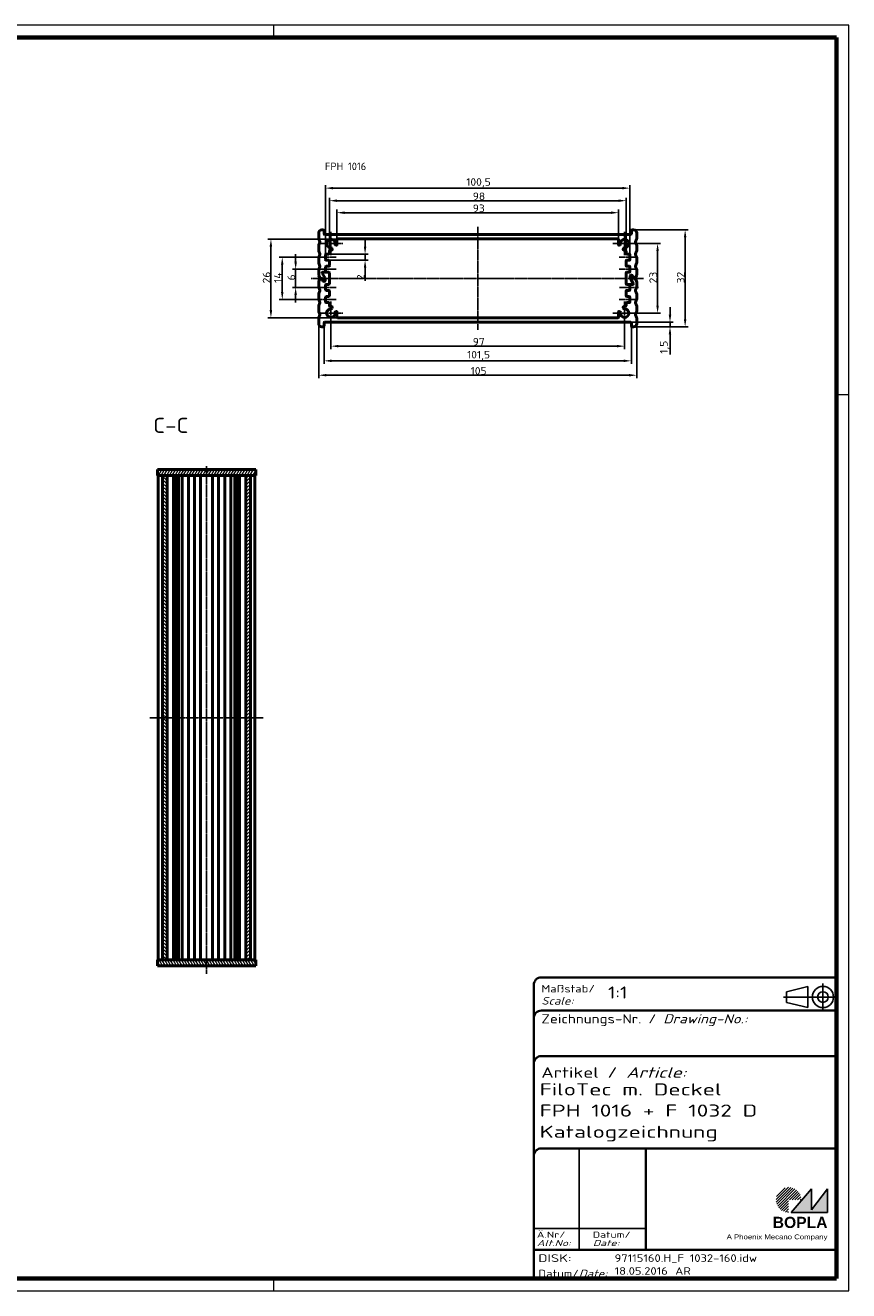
# Model space of a CAD drawing. Header units: millimetres. Extents: x 1 to 593, y 1 to 419.
# Tile 5 of 5: x 321 to 593, y 1 to 419. Entities that reach past the tile are written whole.
import ezdxf
from ezdxf.enums import TextEntityAlignment as Align

# ---------------------------------------------------------------- set-up
doc = ezdxf.new("R2010")
doc.units = ezdxf.units.MM
for name, pattern in [('ACAD_ISO04W100', [30, 24, -3, 0, -3]), ('CHAIN', [0.3543, 0.2362, -0.0295, 0.0591, -0.0295]), ('DASH_DOT', [0.37, 0.24, -0.06, 0.01, -0.06]), ('DASHED', [0.2067, 0.1654, -0.0413])]:
    doc.linetypes.add(name, pattern=pattern)
doc.layers.get('0').update_dxf_attribs({"lineweight": 25})
for name, color, linetype, lineweight in [('Bemaßung (ISO)', 1, 'Continuous', 25), ('Mittellinie (ISO)', 1, 'DASH_DOT', 25), ('Mittelpunktmarkierung (ISO)', 1, 'DASH_DOT', 25), ('Rahmen (ISO)', 7, 'Continuous', 70), ('Schraffur (ISO)', 1, 'Continuous', 18), ('Sichtbar (ISO)', 7, 'Continuous', 50), ('Sichtbar schmal (ISO)', 1, 'Continuous', 25), ('Symbol (ISO)', 1, 'Continuous', 25), ('Titel (ISO)', 5, 'Continuous', 50), ('Verdeckt (ISO)', 5, 'DASHED', 35)]:
    doc.layers.add(name, color=color, linetype=linetype, lineweight=lineweight)
doc.styles.add('2_5', font='isocpeur.ttf', dxfattribs={"width": 1.1})
doc.styles.add('5', font='isocpeur.ttf', dxfattribs={"width": 1.1})
doc.styles.add('Notiztext (DIN)', font='isocpeur.ttf', dxfattribs={"width": 1.1})
doc.styles.get("Standard").update_dxf_attribs({"font": 'isocpeur.ttf', "width": 1.1})
doc.styles.add('Textstil142', font='isocpeur.ttf', dxfattribs={"width": 1.4})
doc.styles.add('Textstil143', font='isocpeur.ttf', dxfattribs={"width": 1.4})
doc.styles.add('Textstil144', font='isocpeur.ttf', dxfattribs={"width": 1.4})
doc.styles.add('Textstil242', font='isocpeur.ttf', dxfattribs={"width": 1.2})
doc.styles.add('Textstil243', font='isocpeur.ttf', dxfattribs={"width": 1.4})
doc.styles.add('Textstil248', font='isocpeui.ttf', dxfattribs={"width": 1.2})
doc.styles.add('Textstil249', font='isocpeui.ttf', dxfattribs={"width": 1.4})
doc.styles.add('Textstil68', font='isocpeur.ttf', dxfattribs={"width": 1.2})
doc.dimstyles.new('Standard (DIN)', dxfattribs={"dimtxt": 2.5, "dimasz": 2.5, "dimexe": 1, "dimexo": 0, "dimgap": 0.2, "dimtad": 1, "dimdec": 6, "dimrnd": 1e-08, "dimtxsty": '2_5', "dimcen": 0.09, "dimdle": 7, "dimclrd": 256, "dimclre": 256, "dimclrt": 5, "dimadec": 6, "dimazin": 2, "dimtfac": 0.72, "dimtmove": 0, "dimatfit": 3, "dimfxl": 1, "dimtolj": 1, "dimlwd": -1, "dimlwe": -1, "dimarcsym": 0})

# ---------------------------------------------------------------- blocks, each defined once
blk = doc.blocks.new('Schriftfelder Katalogzeichnung')
at = {"layer": 'Schraffur (ISO)'}
h = blk.add_hatch(dxfattribs=at)
h.set_pattern_fill('ANSI31', color=1, scale=5.08, style=0)
h.set_pattern_definition([(45, (0, 0), (-0.4490128, 0.4490128), [])])
edge = h.paths.add_edge_path()
edge.add_line((395.78, 37.31), (391.63, 37.31))
edge.add_line((391.63, 37.31), (391.63, 33.16))
edge.add_arc((391.63, 37.31), 4.15, 0, 270, ccw=False)
blk.add_hatch(color=7, dxfattribs=at).paths.add_polyline_path([(392.48, 33.16), (404.48, 33.16), (404.48, 40.96), (399.18, 34.06), (399.18, 40.96)])
at = {"color": 1, "linetype": 'ACAD_ISO04W100'}
for p, q in [((402.98, 99.81), (402.98, 108.81)), ((407.48, 104.31), (389.98, 104.31))]:
    blk.add_line(p, q, dxfattribs=at)
at = {"color": 5, "linetype": 'Continuous'}
for p, q in [((397.98, 107.81), (390.98, 106.06)), ((390.98, 102.56), (390.98, 106.06)), ((397.98, 100.81), (397.98, 107.81)), ((397.98, 100.81), (390.98, 102.56))]:
    blk.add_line(p, q, dxfattribs=at)
at = {"color": 1, "linetype": 'Continuous', "lineweight": 25}
for p, q in [((322.48, 54.31), (322.48, 20.81)), ((307.48, 27.81), (344.48, 27.81))]:
    blk.add_line(p, q, dxfattribs=at)
at = {"color": 7, "linetype": 'Continuous'}
for p, q in [((399.18, 40.96), (392.48, 33.16)), ((404.48, 40.96), (399.18, 34.06)), ((399.18, 34.06), (399.18, 40.96)), ((404.48, 33.16), (404.48, 40.96)), ((392.48, 33.16), (404.48, 33.16))]:
    blk.add_line(p, q, dxfattribs=at)
at = {"color": 5, "linetype": 'Continuous'}
for radius in [3.5, 1.75]:
    blk.add_circle((402.98, 104.31), radius, dxfattribs=at)
at = {"layer": 'Titel (ISO)', "lineweight": 18}
for p, q in [((410.48, 7.31), (411.48, 7.31)), ((411.48, 7.31), (411.48, 8.31))]:
    blk.add_line(p, q, dxfattribs=at)
at = {"layer": 'Verdeckt (ISO)', "color": 5, "linetype": 'Continuous', "lineweight": 35}
for p, q in [((407.48, 110.81), (309.98, 110.81)), ((307.48, 108.31), (307.48, 11.31)), ((407.48, 99.81), (309.98, 99.81)), ((407.48, 84.81), (309.98, 84.81)), ((407.48, 54.31), (309.98, 54.31)), ((407.48, 20.81), (307.48, 20.81))]:
    blk.add_line(p, q, dxfattribs=at)
at = {"layer": 'Verdeckt (ISO)', "color": 5, "linetype": 'Continuous'}
blk.add_line((344.48, 54.31), (344.48, 20.81), dxfattribs=at)
at = {"layer": 'Verdeckt (ISO)', "color": 5, "linetype": 'Continuous', "lineweight": 35}
for centre in [(309.98, 108.31), (309.98, 97.31), (309.98, 82.31), (309.98, 51.81)]:
    blk.add_arc(centre, 2.5, 90, 180, dxfattribs=at)
at = {"color": 5, "style": 'Textstil142', "width": 1.4}
blk.add_text('DISK:', height=2.5, dxfattribs=at).set_placement((308.98, 16.81))
at = {"color": 7, "insert": (309.98, 77.64), "char_height": 3.5, "attachment_point": 7}
blk.add_mtext('\\fISOCPEUR|b0|i0;\\W1.30;\\H3.5000;Artikel / \\fISOCPEUR|b0|i1;\\W1.30;\\H3.5000;Article:', dxfattribs=at)
at = {"color": 5, "insert": (308.98, 11.72), "char_height": 2.5, "attachment_point": 7}
blk.add_mtext('\\fISOCPEUR|b0|i0;\\W1.20;\\H2.5000;Datum/\\fISOCPEUR|b0|i1;\\W1.20;\\H2.5000;Date:', dxfattribs=at)
at = {"color": 5, "style": 'Textstil68', "width": 1.2}
for tag, p in [('DATEINAME_001', (334.18, 16.81)), ('ERSTELLUNGSDATUM_001', (334.18, 12.56)), ('50-Namenskürzel_001', (354.18, 12.56))]:
    blk.add_attdef(tag, p, '', height=2.5, dxfattribs=at)
at = {"layer": 'Sichtbar schmal (ISO)', "color": 1}
for s, height, style, width, p in [('Scale:', 2.5, 'Textstil248', 1.2, (309.98, 101.81)), ('Maßstab/', 2.5, 'Textstil68', 1.2, (309.98, 105.81)), ('Ä.Nr/', 2, 'Textstil144', 1.4, (308.48, 24.81)), ('Datum/', 2, 'Textstil144', 1.4, (326.98, 24.81)), ('Alt.No:', 2, 'Textstil249', 1.4, (308.48, 22.06)), ('Date:', 2, 'Textstil249', 1.4, (326.98, 22.06))]:
    blk.add_text(s, height=height, dxfattribs=dict(at, style=style, width=width)).set_placement(p)
at = {"layer": 'Sichtbar schmal (ISO)', "color": 1, "insert": (309.98, 94.71), "char_height": 3, "attachment_point": 7}
blk.add_mtext('\\fISOCPEUR|b0|i0;\\W1.20;\\H3.0000;Zeichnungs-Nr. / \\fISOCPEUR|b0|i1;\\W1.20;\\H3.0000;Drawing-No.:', dxfattribs=at)
at = {"layer": 'Sichtbar schmal (ISO)', "color": 1, "style": 'Textstil144', "width": 1.4}
for tag, p in [('19-Ä-Nr._-10-', (309.48, 53.56)), ('18-Ä-Nr._-9-', (309.48, 51.06)), ('19-Datum_-10-', (324.48, 53.56)), ('18-Datum_-9-', (324.48, 51.06)), ('17-Ä-Nr._-8-', (309.48, 48.56)), ('16-Ä-Nr._-7-', (309.48, 46.06)), ('17-Datum_-8-', (324.48, 48.56)), ('16-Datum_-7-', (324.48, 46.06)), ('15-Ä-Nr._-6-', (309.48, 43.56)), ('15-Datum_-6-', (324.48, 43.56)), ('14-Ä-Nr._-5-', (309.48, 41.06)), ('13-Ä-Nr._-4-', (309.48, 38.56)), ('14-Datum_-5-', (324.48, 41.06)), ('13-Datum_-4-', (324.48, 38.56)), ('12-Ä-Nr._-3-', (309.48, 36.06)), ('11-Ä-Nr._-2-', (309.48, 33.56)), ('12-Datum_-3-', (324.48, 36.06)), ('11-Datum_-2-', (324.48, 33.56)), ('10-Ä-Nr._-1-', (309.48, 31.06)), ('10-Datum_-1-', (324.48, 31.06))]:
    blk.add_attdef(tag, text='', height=2, dxfattribs=at).set_placement(p, align=Align.TOP_LEFT)
at = {"layer": 'Titel (ISO)', "color": 7, "insert": (404.48, 27.96), "char_height": 3.7, "width": 19.8847, "attachment_point": 9, "style": 'Notiztext (DIN)'}
blk.add_mtext('\\fArial|b1|i0;\\H3.7000;BOPLA', dxfattribs=at)
at = {"layer": 'Titel (ISO)', "color": 5, "insert": (404.48, 23.81), "char_height": 1.6, "width": 34.8824, "attachment_point": 9, "style": 'Notiztext (DIN)'}
blk.add_mtext('\\fArial|b0|i0;\\W1.15;\\H1.6000;A Phoenix Mecano Company', dxfattribs=at)
at = {"layer": 'Titel (ISO)', "color": 7}
for tag, p, height, style, width in [('02-Maßstab_001', (332, 103.81), 4, 'Textstil242', 1.2), ('07-Artikel-Modell_001', (309.43, 71.81), 3.98, 'Textstil243', 1.4), ('08-Artikel-Benennung_001', (309.42, 64.81), 4, 'Textstil143', 1.4), ('09-Artikel-Benennung_(2.Zeile)_001', (309.43, 57.81), 3.98, 'Textstil243', 1.4)]:
    blk.add_attdef(tag, p, '', height=height, dxfattribs=dict(at, style=style, width=width))
at = {"layer": 'Titel (ISO)', "color": 7, "style": 'Textstil143', "width": 1.4}
blk.add_attdef('03-Zchn.Nr.', text='', height=4, dxfattribs=at).set_placement((332.48, 92.31), align=Align.TOP_LEFT)
blk = doc.blocks.new('*D8')
at = {"layer": 'Bemaßung (ISO)'}
for p, q in [((423.99, 348.21), (423.99, 358.1)), ((426.49, 357.1), (514.49, 357.1)), ((516.99, 348.21), (516.99, 358.1))]:
    blk.add_line(p, q, dxfattribs=at)
for points in [[(426.49, 357.51), (426.49, 356.68), (423.99, 357.1)], [(514.49, 357.51), (514.49, 356.68), (516.99, 357.1)]]:
    blk.add_solid(points, dxfattribs=at)
at = {"layer": 'Defpoints', "color": 0}
for p in [(516.99, 357.1), (423.99, 348.21), (516.99, 348.21)]:
    blk.add_point(p, dxfattribs=at)
at = {"layer": 'Bemaßung (ISO)', "color": 5, "insert": (468.84, 357.3), "char_height": 2.5, "attachment_point": 7, "style": '2_5'}
blk.add_mtext('\\A1;93', dxfattribs=at)
blk = doc.blocks.new('*D9')
at = {"layer": 'Bemaßung (ISO)'}
for p, q in [((421.49, 344.51), (421.49, 362.06)), ((423.99, 361.06), (516.99, 361.06)), ((519.49, 344.51), (519.49, 362.06))]:
    blk.add_line(p, q, dxfattribs=at)
for points in [[(423.99, 361.48), (423.99, 360.65), (421.49, 361.06)], [(516.99, 361.48), (516.99, 360.65), (519.49, 361.06)]]:
    blk.add_solid(points, dxfattribs=at)
at = {"layer": 'Defpoints', "color": 0}
for p in [(519.49, 361.06), (421.49, 344.51), (519.49, 344.51)]:
    blk.add_point(p, dxfattribs=at)
at = {"layer": 'Bemaßung (ISO)', "color": 5, "insert": (468.84, 361.26), "char_height": 2.5, "attachment_point": 7, "style": '2_5'}
blk.add_mtext('\\A1;98', dxfattribs=at)
blk = doc.blocks.new('*D10')
at = {"layer": 'Bemaßung (ISO)'}
for p, q in [((420.24, 343.21), (420.24, 366.21)), ((518.24, 365.21), (422.74, 365.21)), ((520.74, 343.21), (520.74, 366.21))]:
    blk.add_line(p, q, dxfattribs=at)
for points in [[(422.74, 365.63), (422.74, 364.8), (420.24, 365.21)], [(518.24, 365.63), (518.24, 364.8), (520.74, 365.21)]]:
    blk.add_solid(points, dxfattribs=at)
at = {"layer": 'Defpoints', "color": 0}
for p in [(420.24, 365.21), (420.24, 343.21), (520.74, 343.21)]:
    blk.add_point(p, dxfattribs=at)
at = {"layer": 'Bemaßung (ISO)', "color": 5, "insert": (466.7, 365.41), "char_height": 2.5, "attachment_point": 7, "style": '2_5'}
blk.add_mtext('\\A1;100,5', dxfattribs=at)
blk = doc.blocks.new('*D11')
at = {"layer": 'Bemaßung (ISO)'}
for p, q in [((433.29, 345.91), (433.29, 348.41)), ((421.29, 343.41), (434.29, 343.41)), ((433.29, 343.41), (433.29, 341.41)), ((421.29, 341.41), (434.29, 341.41)), ((433.29, 338.91), (433.29, 334.64))]:
    blk.add_line(p, q, dxfattribs=at)
for points in [[(432.87, 345.91), (433.7, 345.91), (433.29, 343.41)], [(432.87, 338.91), (433.7, 338.91), (433.29, 341.41)]]:
    blk.add_solid(points, dxfattribs=at)
at = {"layer": 'Defpoints', "color": 0}
for p in [(421.29, 343.41), (421.29, 341.41), (433.29, 341.41)]:
    blk.add_point(p, dxfattribs=at)
at = {"layer": 'Bemaßung (ISO)', "color": 5, "insert": (433.09, 334.84), "char_height": 2.5, "attachment_point": 7, "rotation": 90, "style": '2_5'}
blk.add_mtext('\\A1;2', dxfattribs=at)
blk = doc.blocks.new('*D12')
at = {"layer": 'Bemaßung (ISO)'}
for p, q in [((410.36, 340.91), (410.36, 343.41)), ((417.36, 338.41), (409.36, 338.41)), ((410.36, 338.41), (410.36, 335.91)), ((410.36, 335.91), (410.36, 334.91)), ((410.36, 332.41), (410.36, 334.91)), ((417.94, 332.41), (409.36, 332.41)), ((410.36, 329.91), (410.36, 327.41))]:
    blk.add_line(p, q, dxfattribs=at)
for points in [[(409.94, 340.91), (410.77, 340.91), (410.36, 338.41)], [(409.94, 329.91), (410.77, 329.91), (410.36, 332.41)]]:
    blk.add_solid(points, dxfattribs=at)
at = {"layer": 'Defpoints', "color": 0}
for p in [(417.36, 338.41), (410.36, 332.41), (417.94, 332.41)]:
    blk.add_point(p, dxfattribs=at)
at = {"layer": 'Bemaßung (ISO)', "color": 5, "insert": (410.16, 334.73), "char_height": 2.5, "attachment_point": 7, "rotation": 90, "style": '2_5'}
blk.add_mtext('\\A1;6', dxfattribs=at)
blk = doc.blocks.new('*D13')
at = {"layer": 'Bemaßung (ISO)'}
for p, q in [((417.94, 342.41), (404.94, 342.41)), ((405.94, 339.91), (405.94, 330.91)), ((417.94, 328.41), (404.94, 328.41))]:
    blk.add_line(p, q, dxfattribs=at)
for points in [[(405.52, 339.91), (406.35, 339.91), (405.94, 342.41)], [(405.52, 330.91), (406.35, 330.91), (405.94, 328.41)]]:
    blk.add_solid(points, dxfattribs=at)
at = {"layer": 'Defpoints', "color": 0}
for p in [(417.94, 342.41), (405.94, 328.41), (417.94, 328.41)]:
    blk.add_point(p, dxfattribs=at)
at = {"layer": 'Bemaßung (ISO)', "color": 5, "insert": (405.74, 333.9), "char_height": 2.5, "attachment_point": 7, "rotation": 90, "style": '2_5'}
blk.add_mtext('\\A1;14', dxfattribs=at)
blk = doc.blocks.new('*D14')
at = {"layer": 'Bemaßung (ISO)'}
for p, q in [((424.19, 348.41), (401.19, 348.41)), ((402.19, 345.91), (402.19, 324.91)), ((424.19, 322.41), (401.19, 322.41))]:
    blk.add_line(p, q, dxfattribs=at)
for points in [[(401.77, 345.91), (402.6, 345.91), (402.19, 348.41)], [(401.77, 324.91), (402.6, 324.91), (402.19, 322.41)]]:
    blk.add_solid(points, dxfattribs=at)
at = {"layer": 'Defpoints', "color": 0}
for p in [(424.19, 348.41), (402.19, 322.41), (424.19, 322.41)]:
    blk.add_point(p, dxfattribs=at)
at = {"layer": 'Bemaßung (ISO)', "color": 5, "insert": (401.99, 333.76), "char_height": 2.5, "attachment_point": 7, "rotation": 90, "style": '2_5'}
blk.add_mtext('\\A1;26', dxfattribs=at)
blk = doc.blocks.new('*D15')
at = {"layer": 'Bemaßung (ISO)'}
for p, q in [((522.89, 346.91), (530.89, 346.91)), ((529.89, 326.41), (529.89, 344.41)), ((522.89, 323.91), (530.89, 323.91))]:
    blk.add_line(p, q, dxfattribs=at)
for points in [[(529.47, 344.41), (530.3, 344.41), (529.89, 346.91)], [(529.47, 326.41), (530.3, 326.41), (529.89, 323.91)]]:
    blk.add_solid(points, dxfattribs=at)
at = {"layer": 'Defpoints', "color": 0}
for p in [(522.89, 346.91), (529.89, 346.91), (522.89, 323.91)]:
    blk.add_point(p, dxfattribs=at)
at = {"layer": 'Bemaßung (ISO)', "color": 5, "insert": (529.69, 333.76), "char_height": 2.5, "attachment_point": 7, "rotation": 90, "style": '2_5'}
blk.add_mtext('\\A1;23', dxfattribs=at)
blk = doc.blocks.new('*D16')
at = {"layer": 'Bemaßung (ISO)'}
for p, q in [((521.99, 351.41), (539.99, 351.41)), ((538.99, 348.91), (538.99, 321.91)), ((521.99, 319.41), (539.99, 319.41))]:
    blk.add_line(p, q, dxfattribs=at)
for points in [[(538.57, 348.91), (539.4, 348.91), (538.99, 351.41)], [(538.57, 321.91), (539.4, 321.91), (538.99, 319.41)]]:
    blk.add_solid(points, dxfattribs=at)
at = {"layer": 'Defpoints', "color": 0}
for p in [(521.99, 351.41), (521.99, 319.41), (538.99, 319.41)]:
    blk.add_point(p, dxfattribs=at)
at = {"layer": 'Bemaßung (ISO)', "color": 5, "insert": (538.79, 333.76), "char_height": 2.5, "attachment_point": 7, "rotation": 90, "style": '2_5'}
blk.add_mtext('\\A1;32', dxfattribs=at)
blk = doc.blocks.new('*D17')
at = {"layer": 'Bemaßung (ISO)'}
for p, q in [((533.99, 323.41), (533.99, 325.91)), ((521.04, 320.91), (534.99, 320.91)), ((521.99, 319.41), (534.99, 319.41)), ((533.99, 320.91), (533.99, 319.41)), ((533.99, 316.91), (533.99, 310.3))]:
    blk.add_line(p, q, dxfattribs=at)
for points in [[(533.57, 323.41), (534.4, 323.41), (533.99, 320.91)], [(533.57, 316.91), (534.4, 316.91), (533.99, 319.41)]]:
    blk.add_solid(points, dxfattribs=at)
at = {"layer": 'Defpoints', "color": 0}
for p in [(521.04, 320.91), (521.99, 319.41), (533.99, 319.41)]:
    blk.add_point(p, dxfattribs=at)
at = {"layer": 'Bemaßung (ISO)', "color": 5, "insert": (533.79, 310.5), "char_height": 2.5, "attachment_point": 7, "rotation": 90, "style": '2_5'}
blk.add_mtext('\\A1;1,5', dxfattribs=at)
blk = doc.blocks.new('*D18')
at = {"layer": 'Bemaßung (ISO)'}
for p, q in [((421.99, 320.01), (421.99, 312.01)), ((518.99, 320.01), (518.99, 312.01)), ((424.49, 313.01), (516.49, 313.01))]:
    blk.add_line(p, q, dxfattribs=at)
for points in [[(424.49, 313.43), (424.49, 312.6), (421.99, 313.01)], [(516.49, 313.43), (516.49, 312.6), (518.99, 313.01)]]:
    blk.add_solid(points, dxfattribs=at)
at = {"layer": 'Defpoints', "color": 0}
for p in [(421.99, 320.01), (518.99, 320.01), (518.99, 313.01)]:
    blk.add_point(p, dxfattribs=at)
at = {"layer": 'Bemaßung (ISO)', "color": 5, "insert": (468.84, 313.21), "char_height": 2.5, "attachment_point": 7, "style": '2_5'}
blk.add_mtext('\\A1;97', dxfattribs=at)
blk = doc.blocks.new('*D19')
at = {"layer": 'Bemaßung (ISO)'}
for p, q in [((419.74, 319.61), (419.74, 307.16)), ((521.24, 319.61), (521.24, 307.16)), ((422.24, 308.16), (518.74, 308.16))]:
    blk.add_line(p, q, dxfattribs=at)
for points in [[(422.24, 308.58), (422.24, 307.75), (419.74, 308.16)], [(518.74, 308.58), (518.74, 307.75), (521.24, 308.16)]]:
    blk.add_solid(points, dxfattribs=at)
at = {"layer": 'Defpoints', "color": 0}
for p in [(419.74, 319.61), (521.24, 319.61), (521.24, 308.16)]:
    blk.add_point(p, dxfattribs=at)
at = {"layer": 'Bemaßung (ISO)', "color": 5, "insert": (466.98, 308.36), "char_height": 2.5, "attachment_point": 7, "style": '2_5'}
blk.add_mtext('\\A1;101,5', dxfattribs=at)
blk = doc.blocks.new('*D20')
at = {"layer": 'Bemaßung (ISO)'}
for p, q in [((417.99, 320.41), (417.99, 302.41)), ((522.99, 320.41), (522.99, 302.41)), ((420.49, 303.41), (520.49, 303.41))]:
    blk.add_line(p, q, dxfattribs=at)
for points in [[(420.49, 303.83), (420.49, 303), (417.99, 303.41)], [(520.49, 303.83), (520.49, 303), (522.99, 303.41)]]:
    blk.add_solid(points, dxfattribs=at)
at = {"layer": 'Defpoints', "color": 0}
for p in [(417.99, 320.41), (522.99, 320.41), (522.99, 303.41)]:
    blk.add_point(p, dxfattribs=at)
at = {"layer": 'Bemaßung (ISO)', "color": 5, "insert": (468.15, 303.61), "char_height": 2.5, "attachment_point": 7, "style": '2_5'}
blk.add_mtext('\\A1;105', dxfattribs=at)
blk = doc.blocks.new('Ränder Bopla-A2-Rahmen')
at = {"layer": 'Rahmen (ISO)', "color": 1, "lineweight": 18}
for p, q in [((593, 419), (1, 419)), ((1, 419), (1, 1)), ((116, 419), (116, 415)), ((213, 419), (213, 415)), ((403, 419), (403, 415)), ((593, 1), (593, 419)), ((589, 297), (593, 297)), ((116, 5), (116, 1)), ((213, 5), (213, 1)), ((403, 5), (403, 1)), ((1, 1), (593, 1))]:
    blk.add_line(p, q, dxfattribs=at)
at = {"layer": 'Rahmen (ISO)', "color": 91, "lineweight": 70}
for p, q in [((20, 415), (589, 415)), ((20, 5), (20, 415)), ((589, 415), (589, 5)), ((589, 5), (20, 5))]:
    blk.add_line(p, q, dxfattribs=at)
at = {"layer": 'Rahmen (ISO)', "color": 1, "insert": (19, 55), "char_height": 2.03, "width": 162.684, "attachment_point": 7, "rotation": 90, "style": 'Notiztext (DIN)'}
blk.add_mtext('\\fISOCPEUR|b0|i0;\\W1.20;\\H2.0300;"Schutzvermerk nach DIN ISO 16016 beachten" \\fISOCPEUR|b0|i1;\\W1.20;\\H2.0300;"Please pay attention to copyright note DIN ISO 16016"', dxfattribs=at)

msp = doc.modelspace()

# ---------------------------------------------------------------- hatches: boundary and pattern name
at = {"layer": 'Schraffur (ISO)'}
h = msp.add_hatch(dxfattribs=at)
h.set_pattern_fill('ANSI31', color=256, scale=6.35, angle=14.999977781, style=0)
h.set_pattern_definition([(59.99998, (0, 0), (-0.6874075, 0.3968753), [])])
h.paths.add_polyline_path([(364.6760114, 270.2687711), (366.4260114, 270.2687711), (367.9260114, 270.2687711), (393.9260114, 270.2687711), (395.4260114, 270.2687711), (397.1760114, 270.2687711), (397.1760114, 272.2687711), (364.6760114, 272.2687711)])
h = msp.add_hatch(dxfattribs=at)
h.set_pattern_fill('ANSI31', color=256, scale=6.35, angle=90.000210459, style=0)
h.set_pattern_definition([(135.00021, (0, 0), (-0.561264, -0.5612681), [])])
h.paths.add_polyline_path([(366.4260114, 110.2687711), (367.9260114, 110.2687711), (367.9260114, 270.2687711), (366.4260114, 270.2687711)])
h = msp.add_hatch(dxfattribs=at)
h.set_pattern_fill('ANSI31', color=256, scale=6.35, style=0)
h.set_pattern_definition([(45, (0, 0), (-0.561266, 0.561266), [])])
h.paths.add_polyline_path([(393.9260114, 110.2687711), (395.4260114, 110.2687711), (395.4260114, 270.2687711), (393.9260114, 270.2687711)])
h = msp.add_hatch(dxfattribs=at)
h.set_pattern_fill('ANSI31', color=256, scale=6.35, angle=75.000175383, style=0)
h.set_pattern_definition([(120.00018, (0, 0), (-0.6874064, -0.3968771), [])])
h.paths.add_polyline_path([(397.1760114, 110.2687711), (395.4260114, 110.2687711), (393.9260114, 110.2687711), (367.9260114, 110.2687711), (366.4260114, 110.2687711), (364.6760114, 110.2687711), (364.6760114, 108.2687711), (397.1760114, 108.2687711)])

# ---------------------------------------------------------------- linework, layer by layer
at = {"layer": 'Mittellinie (ISO)', "linetype": 'CHAIN'}
for p, q in [((470.4852648, 352.4135089), (470.4852648, 318.4135089)), ((417.9352648, 342.4135089), (423.7852648, 342.4135089)), ((517.1852648, 342.4135089), (523.0352648, 342.4135089)), ((525.269607, 335.4135089), (415.3758493, 335.4135089)), ((417.3561196, 338.4135089), (423.7852648, 338.4135089)), ((517.1852648, 338.4135089), (523.0352648, 338.4135089)), ((417.9352648, 332.4135089), (423.7852648, 332.4135089)), ((523.61441, 332.4135089), (517.1852648, 332.4135089)), ((423.7852648, 328.4135089), (417.9352648, 328.4135089)), ((517.1852648, 328.4135089), (523.0352648, 328.4135089)), ((380.9260114, 105.6385568), (380.9260114, 273.424906)), ((399.6760114, 190.2687711), (362.1760114, 190.2687711))]:
    msp.add_line(p, q, dxfattribs=at)
at = {"layer": 'Mittelpunktmarkierung (ISO)', "linetype": 'CHAIN'}
for p, q in [((421.9852648, 350.8135089), (421.9852648, 343.0135089)), ((518.9852648, 350.8135089), (518.9852648, 343.0135089)), ((425.8852648, 346.9135089), (418.0852648, 346.9135089)), ((522.8852648, 346.9135089), (515.0852648, 346.9135089)), ((421.9852648, 327.8135089), (421.9852648, 320.0135089)), ((518.9852648, 327.8135089), (518.9852648, 320.0135089)), ((425.8852648, 323.9135089), (418.0852648, 323.9135089)), ((522.8852648, 323.9135089), (515.0852648, 323.9135089))]:
    msp.add_line(p, q, dxfattribs=at)
at = {"layer": 'Sichtbar (ISO)'}
for p, q in [((418.9852648, 351.4135089), (419.5352648, 351.4135089)), ((419.7352648, 350.1135089), (419.7352648, 351.2135089)), ((521.2352648, 351.2135089), (521.2352648, 350.1135089)), ((521.4352648, 351.4135089), (521.9852648, 351.4135089)), ((417.9852648, 348.4520254), (417.9852648, 350.4135089)), ((417.9995695, 348.3777472), (418.3555536, 347.487787)), ((418.3555536, 347.3392308), (417.9995695, 346.4492706)), ((521.0352648, 349.9135089), (419.9352648, 349.9135089)), ((423.9852648, 346.5481137), (423.9852648, 348.2135089)), ((516.7852648, 348.4135089), (424.1852648, 348.4135089)), ((516.9852648, 346.5481137), (516.9852648, 348.2135089)), ((522.6149761, 347.487787), (522.9709602, 348.3777472)), ((522.9709602, 346.4492706), (522.6149761, 347.3392308)), ((522.9852648, 350.4135089), (522.9852648, 348.4520254)), ((417.9852648, 344.4520254), (417.9852648, 346.3749924)), ((417.9995695, 344.3777472), (418.3555536, 343.487787)), ((418.3555536, 343.3392308), (417.9995695, 342.4492706)), ((420.2352648, 341.6135089), (420.2352648, 343.2135089)), ((420.4352648, 343.4135089), (421.2852648, 343.4135089)), ((421.4852648, 344.5135089), (421.4852648, 343.6135089)), ((421.6852648, 344.7135089), (422.2156951, 344.7135089)), ((422.4111238, 344.9560252), (422.3227278, 345.362342)), ((423.4973463, 346.430177), (423.7243707, 346.3576093)), ((517.2461589, 346.3576093), (517.4731834, 346.430177)), ((518.6478019, 345.362342), (518.5594059, 344.9560252)), ((519.2852648, 344.7135089), (518.7548346, 344.7135089)), ((519.4852648, 343.6135089), (519.4852648, 344.5135089)), ((519.6852648, 343.4135089), (520.5352648, 343.4135089)), ((520.7352648, 343.2135089), (520.7352648, 341.6135089)), ((522.6149761, 343.487787), (522.9709602, 344.3777472)), ((522.9709602, 342.4492706), (522.6149761, 343.3392308)), ((522.9852648, 346.3749924), (522.9852648, 344.4520254)), ((417.9852648, 340.4520254), (417.9852648, 342.3749924)), ((417.9995695, 340.3777472), (418.3555536, 339.487787)), ((418.3555536, 339.3392308), (417.9995695, 338.4492706)), ((420.2352648, 337.6135089), (420.2352648, 339.2135089)), ((421.2852648, 341.4135089), (420.4352648, 341.4135089)), ((420.4352648, 339.4135089), (421.2852648, 339.4135089)), ((421.4852648, 341.2135089), (421.4852648, 339.6135089)), ((519.4852648, 339.6135089), (519.4852648, 341.2135089)), ((520.5352648, 341.4135089), (519.6852648, 341.4135089)), ((519.6852648, 339.4135089), (520.5352648, 339.4135089)), ((520.7352648, 339.2135089), (520.7352648, 337.6135089)), ((522.6149761, 339.487787), (522.9709602, 340.3777472)), ((522.9709602, 338.4492706), (522.6149761, 339.3392308)), ((522.9852648, 342.3749924), (522.9852648, 340.4520254)), ((417.9852648, 336.4520254), (417.9852648, 338.3749924)), ((417.9995695, 336.3777472), (418.3349761, 335.5392308)), ((418.3349761, 335.287787), (417.9995695, 334.4492706)), ((418.5206714, 335.4135089), (418.9305643, 335.4135089)), ((418.8150942, 335.4135089), (418.5206714, 335.4135089)), ((419.4501795, 334.5135089), (418.9882993, 335.3135089)), ((420.0584699, 335.4599191), (419.1037694, 337.1135089)), ((419.1037694, 337.1135089), (420.0584699, 335.4599191)), ((419.1037694, 335.3135089), (419.5079146, 334.6135089)), ((419.2769745, 337.4135089), (420.0352648, 337.4135089)), ((419.2769745, 337.4135089), (421.2852648, 337.4135089)), ((419.8852648, 334.4135089), (419.6233846, 334.4135089)), ((419.6811196, 334.5135089), (419.8852648, 334.5135089)), ((420.0852648, 334.7135089), (420.0852648, 335.3599191)), ((420.0852648, 335.3599191), (420.0852648, 334.6135089)), ((421.4852648, 337.2135089), (421.4852648, 333.6135089)), ((519.4852648, 333.6135089), (519.4852648, 337.2135089)), ((520.5352648, 337.4135089), (519.6852648, 337.4135089)), ((520.8852648, 335.4670987), (520.8852648, 336.2135089)), ((520.8852648, 336.1135089), (520.8852648, 335.4670987)), ((521.8667603, 333.7135089), (520.9120598, 335.3670987)), ((520.9120598, 335.3670987), (521.8667603, 333.7135089)), ((521.0852648, 336.4135089), (521.347145, 336.4135089)), ((521.28941, 336.3135089), (521.0852648, 336.3135089)), ((521.8667603, 335.5135089), (521.4626151, 336.2135089)), ((521.5203501, 336.3135089), (521.9822303, 335.5135089)), ((522.4498582, 335.4135089), (522.0399654, 335.4135089)), ((522.1554354, 335.4135089), (522.4498582, 335.4135089)), ((522.6355536, 335.5392308), (522.9709602, 336.3777472)), ((522.9709602, 334.4492706), (522.6355536, 335.287787)), ((522.9852648, 338.3749924), (522.9852648, 336.4520254)), ((417.9852648, 332.4520254), (417.9852648, 334.3749924)), ((417.9852648, 328.4520254), (417.9852648, 330.3749924)), ((417.9995695, 332.3777472), (418.3555536, 331.487787)), ((418.3555536, 331.3392308), (417.9995695, 330.4492706)), ((420.2352648, 331.6135089), (420.2352648, 333.2135089)), ((420.4352648, 333.4135089), (421.2852648, 333.4135089)), ((421.2852648, 331.4135089), (420.4352648, 331.4135089)), ((421.4852648, 331.2135089), (421.4852648, 329.6135089)), ((519.4852648, 329.6135089), (519.4852648, 331.2135089)), ((521.6935552, 333.4135089), (519.6852648, 333.4135089)), ((520.5352648, 331.4135089), (519.6852648, 331.4135089)), ((520.7352648, 333.2135089), (520.7352648, 331.6135089)), ((521.6935552, 333.4135089), (520.9352648, 333.4135089)), ((522.6149761, 331.487787), (522.9709602, 332.3777472)), ((522.9709602, 330.4492706), (522.6149761, 331.3392308)), ((522.9852648, 334.3749924), (522.9852648, 332.4520254)), ((522.9852648, 330.3749924), (522.9852648, 328.4520254)), ((417.9852648, 324.4520254), (417.9852648, 326.3749924)), ((417.9995695, 328.3777472), (418.3555536, 327.487787)), ((418.3555536, 327.3392308), (417.9995695, 326.4492706)), ((420.2352648, 327.6135089), (420.2352648, 329.2135089)), ((420.4352648, 329.4135089), (421.2852648, 329.4135089)), ((421.2852648, 327.4135089), (420.4352648, 327.4135089)), ((421.4852648, 327.2135089), (421.4852648, 326.3135089)), ((421.6852648, 326.1135089), (422.2156951, 326.1135089)), ((519.2852648, 326.1135089), (518.7548346, 326.1135089)), ((519.4852648, 326.3135089), (519.4852648, 327.2135089)), ((519.6852648, 329.4135089), (520.5352648, 329.4135089)), ((520.5352648, 327.4135089), (519.6852648, 327.4135089)), ((520.7352648, 329.2135089), (520.7352648, 327.6135089)), ((522.6149761, 327.487787), (522.9709602, 328.3777472)), ((522.9709602, 326.4492706), (522.6149761, 327.3392308)), ((522.9852648, 326.3749924), (522.9852648, 324.4520254)), ((417.9852648, 320.4135089), (417.9852648, 322.3749924)), ((417.9995695, 324.3777472), (418.3555536, 323.487787)), ((418.3555536, 323.3392308), (417.9995695, 322.4492706)), ((422.3227278, 325.4646758), (422.4111238, 325.8709926)), ((423.7243707, 324.4694085), (423.4973463, 324.3968408)), ((423.9852648, 324.2789041), (423.9852648, 322.6135089)), ((424.1852648, 322.4135089), (516.7852648, 322.4135089)), ((516.9852648, 324.2789041), (516.9852648, 322.6135089)), ((517.4731834, 324.3968408), (517.2461589, 324.4694085)), ((518.5594059, 325.8709926), (518.6478019, 325.4646758)), ((522.6149761, 323.487787), (522.9709602, 324.3777472)), ((522.9709602, 322.4492706), (522.6149761, 323.3392308)), ((522.9852648, 322.3749924), (522.9852648, 320.4135089)), ((419.5352648, 319.4135089), (418.9852648, 319.4135089)), ((419.7352648, 319.6135089), (419.7352648, 320.7135089)), ((419.9352648, 320.9135089), (521.0352648, 320.9135089)), ((521.2352648, 320.7135089), (521.2352648, 319.6135089)), ((521.9852648, 319.4135089), (521.4352648, 319.4135089)), ((397.1760114, 272.2687711), (364.6760114, 272.2687711)), ((364.6760114, 272.2687711), (364.6760114, 270.2687711)), ((397.1760114, 270.2687711), (397.1760114, 272.2687711)), ((364.6760114, 270.2687711), (397.1760114, 270.2687711)), ((364.9260114, 270.2687711), (364.9260114, 110.2687711)), ((367.9260114, 270.2687711), (366.4260114, 270.2687711)), ((366.4260114, 270.2687711), (366.4260114, 110.2687711)), ((367.9260114, 110.2687711), (367.9260114, 270.2687711)), ((369.9914067, 110.2687711), (369.9914067, 270.2687711)), ((370.8196947, 110.2687711), (370.8196947, 270.2687711)), ((371.6260114, 110.2687711), (371.6260114, 270.2687711)), ((372.9260114, 110.2687711), (372.9260114, 270.2687711)), ((374.9260114, 270.2687711), (374.9260114, 110.2687711)), ((376.9260114, 110.2687711), (376.9260114, 270.2687711)), ((378.9260114, 270.2687711), (378.9260114, 110.2687711)), ((382.9260114, 110.2687711), (382.9260114, 270.2687711)), ((384.9260114, 270.2687711), (384.9260114, 110.2687711)), ((386.9260114, 110.2687711), (386.9260114, 270.2687711)), ((388.9260114, 270.2687711), (388.9260114, 110.2687711)), ((390.2260114, 270.2687711), (390.2260114, 110.2687711)), ((391.0323282, 110.2687711), (391.0323282, 270.2687711)), ((391.8606162, 270.2687711), (391.8606162, 110.2687711)), ((395.4260114, 270.2687711), (393.9260114, 270.2687711)), ((393.9260114, 270.2687711), (393.9260114, 110.2687711)), ((395.4260114, 110.2687711), (395.4260114, 270.2687711)), ((396.9260114, 110.2687711), (396.9260114, 270.2687711)), ((397.1760114, 110.2687711), (364.6760114, 110.2687711)), ((364.6760114, 110.2687711), (364.6760114, 108.2687711)), ((366.4260114, 110.2687711), (367.9260114, 110.2687711)), ((393.9260114, 110.2687711), (395.4260114, 110.2687711)), ((397.1760114, 108.2687711), (397.1760114, 110.2687711)), ((364.6760114, 108.2687711), (397.1760114, 108.2687711))]:
    msp.add_line(p, q, dxfattribs=at)
for centre, radius, start, end in [((418.9852648, 350.4135089), 1, 90, 180), ((419.5352648, 351.2135089), 0.2, 0, 90), ((521.4352648, 351.2135089), 0.2, 90, 180), ((521.9852648, 350.4135089), 1, 0, 90), ((418.1852648, 348.4520254), 0.2, 180, 201.801409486), ((418.1698582, 347.4135089), 0.2, 338.198590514, 21.801409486), ((419.9352648, 350.1135089), 0.2, 180, 270), ((421.9852648, 346.9135089), 1.4, 349.454444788, 275.092933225), ((424.1852648, 348.2135089), 0.2, 90, 180), ((516.7852648, 348.2135089), 0.2, 0, 90), ((518.9852648, 346.9135089), 1.4, 264.907066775, 190.545555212), ((521.0352648, 350.1135089), 0.2, 270, 0), ((522.8006714, 347.4135089), 0.2, 158.198590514, 201.801409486), ((522.7852648, 348.4520254), 0.2, 338.198590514, 0), ((418.1852648, 346.3749924), 0.2, 158.198590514, 180), ((418.1852648, 344.4520254), 0.2, 180, 201.801409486), ((418.1698582, 343.4135089), 0.2, 338.198590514, 21.801409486), ((420.4352648, 343.2135089), 0.2, 90, 180), ((421.2852648, 343.6135089), 0.2, 270, 0), ((421.6852648, 344.5135089), 0.2, 90, 180), ((422.1272991, 345.3198257), 0.2, 12.273689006, 95.092933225), ((422.2156951, 344.9135089), 0.2, 270, 12.273689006), ((423.5582404, 346.6206813), 0.2, 169.454444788, 252.273689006), ((423.7852648, 346.5481137), 0.2, 252.273689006, 0), ((517.1852648, 346.5481137), 0.2, 180, 287.726310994), ((517.4122893, 346.6206813), 0.2, 287.726310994, 10.545555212), ((518.7548346, 344.9135089), 0.2, 167.726310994, 270), ((518.8432305, 345.3198257), 0.2, 84.907066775, 167.726310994), ((519.2852648, 344.5135089), 0.2, 0, 90), ((519.6852648, 343.6135089), 0.2, 180, 270), ((520.5352648, 343.2135089), 0.2, 0, 90), ((522.8006714, 343.4135089), 0.2, 158.198590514, 201.801409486), ((522.7852648, 346.3749924), 0.2, 0, 21.801409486), ((522.7852648, 344.4520254), 0.2, 338.198590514, 0), ((418.1852648, 342.3749924), 0.2, 158.198590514, 180), ((418.1852648, 340.4520254), 0.2, 180, 201.801409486), ((418.1698582, 339.4135089), 0.2, 338.198590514, 21.801409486), ((420.4352648, 341.6135089), 0.2, 180, 270), ((420.4352648, 339.2135089), 0.2, 90, 180), ((421.2852648, 341.2135089), 0.2, 0, 90), ((421.2852648, 339.6135089), 0.2, 270, 0), ((519.6852648, 341.2135089), 0.2, 90, 180), ((519.6852648, 339.6135089), 0.2, 180, 270), ((520.5352648, 341.6135089), 0.2, 270, 0), ((520.5352648, 339.2135089), 0.2, 0, 90), ((522.8006714, 339.4135089), 0.2, 158.198590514, 201.801409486), ((522.7852648, 342.3749924), 0.2, 0, 21.801409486), ((522.7852648, 340.4520254), 0.2, 338.198590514, 0), ((418.1852648, 338.3749924), 0.2, 158.198590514, 180), ((418.1852648, 336.4520254), 0.2, 180, 201.801409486), ((418.1852648, 334.3749924), 0.2, 158.198590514, 180), ((418.5206714, 335.6135089), 0.2, 201.801409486, 270), ((418.5206714, 335.2135089), 0.2, 90, 158.198590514), ((418.8150942, 335.2135089), 0.2, 30, 90), ((418.9305643, 335.2135089), 0.2, 30, 90), ((419.2769745, 337.2135089), 0.2, 90, 210), ((419.2769745, 337.2135089), 0.2, 90, 210), ((419.6233846, 334.6135089), 0.2, 210, 270), ((419.6811196, 334.7135089), 0.2, 210, 270), ((419.8852648, 334.7135089), 0.2, 270, 0), ((419.8852648, 334.6135089), 0.2, 270, 0), ((420.0352648, 337.6135089), 0.2, 270, 0), ((419.8852648, 335.3599191), 0.2, 0, 30), ((419.8852648, 335.3599191), 0.2, 0, 30), ((421.2852648, 337.2135089), 0.2, 0, 90), ((519.6852648, 337.2135089), 0.2, 90, 180), ((520.5352648, 337.6135089), 0.2, 270, 0), ((521.0852648, 336.2135089), 0.2, 90, 180), ((521.0852648, 336.1135089), 0.2, 90, 180), ((521.0852648, 335.4670987), 0.2, 180, 210), ((521.0852648, 335.4670987), 0.2, 180, 210), ((521.28941, 336.1135089), 0.2, 30, 90), ((521.347145, 336.2135089), 0.2, 30, 90), ((522.0399654, 335.6135089), 0.2, 210, 270), ((522.1554354, 335.6135089), 0.2, 210, 270), ((522.4498582, 335.6135089), 0.2, 270, 338.198590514), ((522.4498582, 335.2135089), 0.2, 21.801409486, 90), ((522.7852648, 338.3749924), 0.2, 0, 21.801409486), ((522.7852648, 336.4520254), 0.2, 338.198590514, 0), ((522.7852648, 334.3749924), 0.2, 0, 21.801409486), ((418.1852648, 332.4520254), 0.2, 180, 201.801409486), ((418.1852648, 330.3749924), 0.2, 158.198590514, 180), ((418.1698582, 331.4135089), 0.2, 338.198590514, 21.801409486), ((420.4352648, 333.2135089), 0.2, 90, 180), ((420.4352648, 331.6135089), 0.2, 180, 270), ((421.2852648, 333.6135089), 0.2, 270, 0), ((421.2852648, 331.2135089), 0.2, 0, 90), ((519.6852648, 333.6135089), 0.2, 180, 270), ((519.6852648, 331.2135089), 0.2, 90, 180), ((520.5352648, 331.6135089), 0.2, 270, 0), ((520.9352648, 333.2135089), 0.2, 90, 180), ((521.6935552, 333.6135089), 0.2, 270, 30), ((521.6935552, 333.6135089), 0.2, 270, 30), ((522.8006714, 331.4135089), 0.2, 158.198590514, 201.801409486), ((522.7852648, 332.4520254), 0.2, 338.198590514, 0), ((522.7852648, 330.3749924), 0.2, 0, 21.801409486), ((418.1852648, 328.4520254), 0.2, 180, 201.801409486), ((418.1852648, 326.3749924), 0.2, 158.198590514, 180), ((418.1698582, 327.4135089), 0.2, 338.198590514, 21.801409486), ((420.4352648, 329.2135089), 0.2, 90, 180), ((420.4352648, 327.6135089), 0.2, 180, 270), ((421.2852648, 329.6135089), 0.2, 270, 0), ((421.2852648, 327.2135089), 0.2, 0, 90), ((421.6852648, 326.3135089), 0.2, 180, 270), ((422.2156951, 325.9135089), 0.2, 347.726310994, 90), ((518.7548346, 325.9135089), 0.2, 90, 192.273689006), ((519.2852648, 326.3135089), 0.2, 270, 0), ((519.6852648, 329.6135089), 0.2, 180, 270), ((519.6852648, 327.2135089), 0.2, 90, 180), ((520.5352648, 329.2135089), 0.2, 0, 90), ((520.5352648, 327.6135089), 0.2, 270, 0), ((522.8006714, 327.4135089), 0.2, 158.198590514, 201.801409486), ((522.7852648, 328.4520254), 0.2, 338.198590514, 0), ((522.7852648, 326.3749924), 0.2, 0, 21.801409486), ((418.1852648, 324.4520254), 0.2, 180, 201.801409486), ((418.1852648, 322.3749924), 0.2, 158.198590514, 180), ((418.1698582, 323.4135089), 0.2, 338.198590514, 21.801409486), ((421.9852648, 323.9135089), 1.4, 84.907066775, 10.545555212), ((422.1272991, 325.5071921), 0.2, 264.907066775, 347.726310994), ((423.5582404, 324.2063365), 0.2, 107.726310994, 190.545555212), ((423.7852648, 324.2789041), 0.2, 0, 107.726310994), ((424.1852648, 322.6135089), 0.2, 180, 270), ((516.7852648, 322.6135089), 0.2, 270, 0), ((517.1852648, 324.2789041), 0.2, 72.273689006, 180), ((517.4122893, 324.2063365), 0.2, 349.454444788, 72.273689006), ((518.9852648, 323.9135089), 1.4, 169.454444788, 95.092933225), ((518.8432305, 325.5071921), 0.2, 192.273689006, 275.092933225), ((522.8006714, 323.4135089), 0.2, 158.198590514, 201.801409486), ((522.7852648, 324.4520254), 0.2, 338.198590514, 0), ((522.7852648, 322.3749924), 0.2, 0, 21.801409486), ((418.9852648, 320.4135089), 1, 180, 270), ((419.5352648, 319.6135089), 0.2, 270, 0), ((419.9352648, 320.7135089), 0.2, 90, 180), ((521.0352648, 320.7135089), 0.2, 0, 90), ((521.4352648, 319.6135089), 0.2, 180, 270), ((521.9852648, 320.4135089), 1, 270, 0)]:
    msp.add_arc(centre, radius, start, end, dxfattribs=at)

# ---------------------------------------------------------------- block references
msp.add_blockref('Ränder Bopla-A2-Rahmen', (0, 0))
msp.add_blockref('Schriftfelder Katalogzeichnung', (181.5158395, -6.3067288)).add_auto_attribs({'DATEINAME_001': '97115160.H_F 1032-160.idw', 'ERSTELLUNGSDATUM_001': '18.05.2016', '07-Artikel-Modell_001': 'FiloTec m. Deckel', '50-Namenskürzel_001': 'AR', '02-Maßstab_001': '1:1', '08-Artikel-Benennung_001': 'FPH 1016 + F 1032 D', '09-Artikel-Benennung_(2.Zeile)_001': 'Katalogzeichnung'})

# ---------------------------------------------------------------- texts
at = {"layer": 'Symbol (ISO)', "color": 5, "insert": (420.0250332, 373.6509645), "char_height": 2.5, "width": 14.552412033, "attachment_point": 1, "style": 'Notiztext (DIN)'}
msp.add_mtext('{\\fISOCPEUR|b0|i0;FPH 1016}', dxfattribs=at)
at = {"layer": 'Symbol (ISO)', "color": 3, "insert": (363.3025042, 284.3426935), "char_height": 5, "attachment_point": 7, "style": '5'}
msp.add_mtext('C-C', dxfattribs=at)

# ---------------------------------------------------------------- dimensions: what is measured, and where the dimension line sits
at = {"layer": 'Bemaßung (ISO)'}
for base, p1, p2, angle, override, picture, middle in [((420.2352648, 365.2135089), (520.7352648, 343.2135089), (420.2352648, 343.2135089), 180, {"dimgap": 0.2, "dimdec": 6, "dimtol": 0, "dimlim": 0, "dimtp": 0, "dimtm": 0, "dimtdec": 2, "dimtofl": 0, "dimatfit": 1}, '*D10', (470.4852648, 365.2135089)), ((519.4852648, 361.0635089), (421.4852648, 344.5135089), (519.4852648, 344.5135089), 180, {"dimgap": 0.2, "dimdec": 6, "dimtol": 0, "dimlim": 0, "dimtp": 0, "dimtm": 0, "dimtdec": 2, "dimtofl": 0, "dimatfit": 1}, '*D9', (470.4852648, 361.0635089)), ((538.9852648, 319.4135089), (521.9852648, 351.4135089), (521.9852648, 319.4135089), 90, {"dimgap": 0.2, "dimdec": 6, "dimtol": 0, "dimlim": 0, "dimtp": 0, "dimtm": 0, "dimtdec": 2, "dimtofl": 0, "dimatfit": 1}, '*D16', (538.9852648, 335.4135089)), ((402.1852648, 322.4135089), (424.1852648, 348.4135089), (424.1852648, 322.4135089), 90, {"dimgap": 0.2, "dimdec": 6, "dimtol": 0, "dimlim": 0, "dimtp": 0, "dimtm": 0, "dimtdec": 2, "dimtofl": 0, "dimatfit": 1}, '*D14', (402.1852648, 335.4135089)), ((433.2852648, 341.4135089), (421.2852648, 343.4135089), (421.2852648, 341.4135089), 270, {"dimgap": 0.2, "dimdec": 6, "dimtol": 0, "dimlim": 0, "dimtp": 0, "dimtm": 0, "dimtdec": 2, "dimtofl": 1, "dimatfit": 1}, '*D11', (433.2852648, 335.5260089)), ((410.3561196, 332.4135089), (417.3561196, 338.4135089), (417.9352648, 332.4135089), 270, {"dimgap": 0.2, "dimdec": 6, "dimtol": 0, "dimlim": 0, "dimtp": 0, "dimtm": 0, "dimtdec": 2, "dimtofl": 0}, '*D12', (410.3561196, 335.4135089)), ((529.8852648, 346.9135089), (522.8852648, 323.9135089), (522.8852648, 346.9135089), 90, {"dimgap": 0.2, "dimdec": 6, "dimtol": 0, "dimlim": 0, "dimtp": 0, "dimtm": 0, "dimtdec": 2, "dimtofl": 0, "dimatfit": 1}, '*D15', (529.8852648, 335.4135089)), ((405.9352648, 328.4135089), (417.9352648, 342.4135089), (417.9352648, 328.4135089), 270, {"dimgap": 0.2, "dimdec": 6, "dimtol": 0, "dimlim": 0, "dimtp": 0, "dimtm": 0, "dimtdec": 2, "dimtofl": 0, "dimatfit": 1}, '*D13', (405.9352648, 335.4135089)), ((533.9852648, 319.4135089), (521.0352648, 320.9135089), (521.9852648, 319.4135089), 270, {"dimgap": 0.2, "dimdec": 6, "dimtol": 0, "dimlim": 0, "dimtp": 0, "dimtm": 0, "dimtdec": 2, "dimtofl": 1, "dimatfit": 1}, '*D17', (533.9852648, 312.3572589)), ((521.2352648, 308.1635089), (419.7352648, 319.6135089), (521.2352648, 319.6135089), 180, {"dimgap": 0.2, "dimdec": 6, "dimtol": 0, "dimlim": 0, "dimtp": 0, "dimtm": 0, "dimtdec": 2, "dimtofl": 0, "dimatfit": 1}, '*D19', (470.4852648, 308.1635089)), ((518.9852648, 313.0135089), (421.9852648, 320.0135089), (518.9852648, 320.0135089), 180, {"dimgap": 0.2, "dimdec": 6, "dimtol": 0, "dimlim": 0, "dimtp": 0, "dimtm": 0, "dimtdec": 2, "dimtofl": 0, "dimatfit": 1}, '*D18', (470.4852648, 313.0135089))]:
    dim = msp.add_linear_dim(base=base, p1=p1, p2=p2, angle=angle, dimstyle='Standard (DIN)', override=override, dxfattribs=at)
    dim.commit()
    dim.dimension.update_dxf_attribs({"geometry": picture, "text_midpoint": middle, "dimtype": 160})
for base, p1, p2, picture, middle in [((516.9852648, 357.0967246), (423.9852648, 348.2135089), (516.9852648, 348.2135089), '*D8', (470.4852648, 357.0967246)), ((522.9852648, 303.4135089), (417.9852648, 320.4135089), (522.9852648, 320.4135089), '*D20', (470.4852648, 303.4135089))]:
    dim = msp.add_linear_dim(base=base, p1=p1, p2=p2, dimstyle='Standard (DIN)', override={"dimgap": 0.2, "dimdec": 6, "dimtol": 0, "dimlim": 0, "dimtp": 0, "dimtm": 0, "dimtdec": 2, "dimtofl": 0, "dimatfit": 1}, dxfattribs=at)
    dim.commit()
    dim.dimension.update_dxf_attribs({"geometry": picture, "text_midpoint": middle, "dimtype": 160})

doc.saveas('drawing.dxf')
